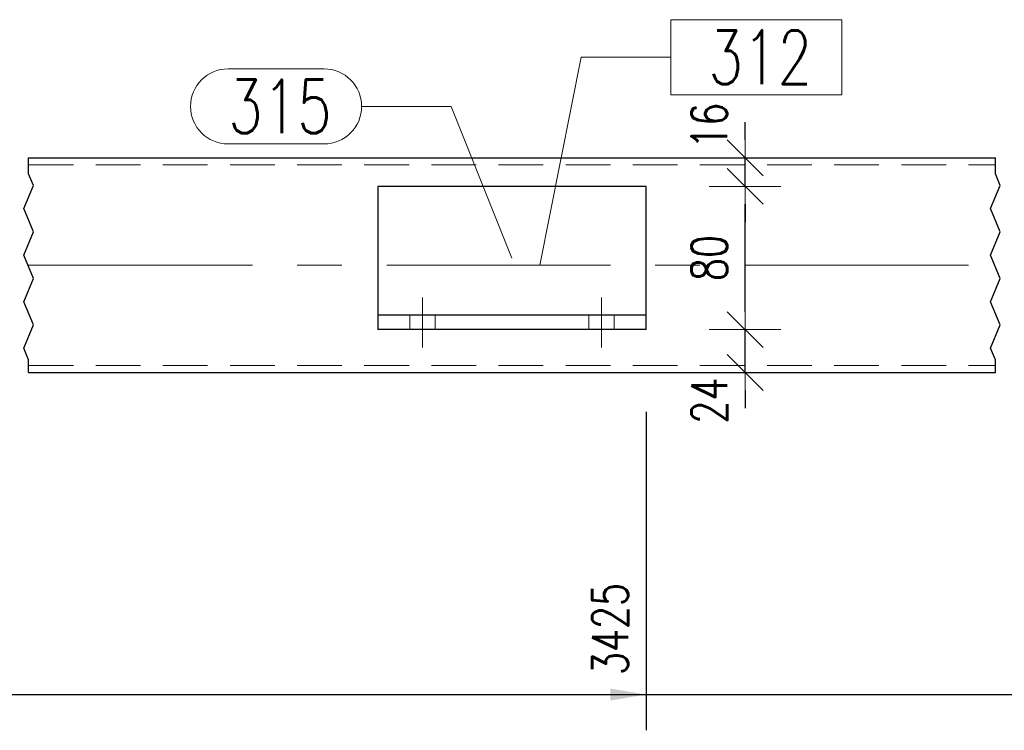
# Model space of a CAD drawing. Header units: millimetres. Extents: x -122 to 731, y 8645 to 9314.
# Tile 9 of 40: x 93 to 148, y 8906 to 8946. Entities that reach past the tile are written whole.
import ezdxf

# ---------------------------------------------------------------- set-up
doc = ezdxf.new("R2010")
doc.units = ezdxf.units.MM
doc.header["$LTSCALE"] = 10
doc.linetypes.add('HIDDEN', pattern=[0.375, 0.25, -0.125])
doc.linetypes.add('MITTE', pattern=[2, 1.25, -0.25, 0.25, -0.25])
doc.layers.get('Defpoints').update_dxf_attribs({"color": 1})
for name, color, linetype, lineweight in [('PS_DIM', 4, 'Continuous', 13), ('PS_Hidden', 2, 'HIDDEN', 9), ('PS_Mid', 5, 'MITTE', 15), ('PS_Pos', 1, 'Continuous', 15), ('PS_Shape', 161, 'Continuous', 30), ('PS_SOLID', 7, 'Continuous', 30)]:
    doc.layers.add(name, color=color, linetype=linetype, lineweight=lineweight)
doc.styles.add('simplex', font='simplex.shx', dxfattribs={"width": 0.75})
doc.dimstyles.new('1_10_GŁ_DS1-LS10', dxfattribs={"dimtxt": 2, "dimasz": 2, "dimexe": 2, "dimexo": 5, "dimgap": 1, "dimtad": 1, "dimjust": 4, "dimdec": 0, "dimlfac": 10, "dimtxsty": 'simplex', "dimblk1": 'NONE', "dimsah": 1, "dimcen": 2, "dimclrd": 256, "dimclre": 256, "dimclrt": 3, "dimadec": 1, "dimazin": 0, "dimtfac": 1, "dimtdec": 0, "dimtmove": 2, "dimatfit": 3, "dimfxl": 1, "dimarcsym": 0})
doc.dimstyles.new('1_10_PRZ', dxfattribs={"dimtxt": 2, "dimasz": 1, "dimexe": 2, "dimexo": 5, "dimgap": 1, "dimtad": 1, "dimdec": 0, "dimlfac": 10, "dimtxsty": 'simplex', "dimblk": 'dimznak', "dimcen": 2, "dimse1": 1, "dimse2": 1, "dimclrt": 3, "dimadec": 1, "dimazin": 0, "dimtfac": 1, "dimtdec": 0, "dimtix": 1, "dimtmove": 2, "dimatfit": 3, "dimldrblk": 'dim-grot', "dimfxl": 1, "dimarcsym": 0})

# ---------------------------------------------------------------- blocks, each defined once
blk = doc.blocks.new('*D220')
at = {"layer": 'Defpoints', "color": 0, "transparency": 16777216}
for p in [(128.154, 8928.584), (25.154, 8925.784), (128.154, 8907.784)]:
    blk.add_point(p, dxfattribs=at)
at = {"layer": 'PS_DIM', "lineweight": -2, "transparency": 16777216}
for p, q in [((128.154, 8923.584), (128.154, 8905.784)), ((25.154, 8920.784), (25.154, 8905.784)), ((25.154, 8907.784), (126.154, 8907.784))]:
    blk.add_line(p, q, dxfattribs=at)
at = {"layer": 'PS_DIM', "transparency": 16777216}
blk.add_solid([(126.154, 8908.117), (126.154, 8907.45), (128.154, 8907.784)], dxfattribs=at)
at = {"layer": 'PS_DIM', "color": 3, "transparency": 16777216, "insert": (126.134, 8911.447), "char_height": 2, "attachment_point": 5, "rotation": 90, "style": 'simplex'}
blk.add_mtext('3425', dxfattribs=at)
blk = doc.blocks.new('_None')
blk = doc.blocks.new('*D221')
at = {"layer": 'Defpoints', "color": 0, "transparency": 16777216}
for p in [(25.154, 8925.784), (178.564, 8925.634), (178.564, 8907.784)]:
    blk.add_point(p, dxfattribs=at)
at = {"layer": 'PS_DIM', "lineweight": -2, "transparency": 16777216}
for p, q in [((25.154, 8920.784), (25.154, 8905.784)), ((178.564, 8920.634), (178.564, 8905.784)), ((25.154, 8907.784), (176.564, 8907.784))]:
    blk.add_line(p, q, dxfattribs=at)
at = {"layer": 'PS_DIM', "transparency": 16777216}
blk.add_solid([(176.564, 8908.117), (176.564, 8907.45), (178.564, 8907.784)], dxfattribs=at)
at = {"layer": 'PS_DIM', "color": 3, "transparency": 16777216, "insert": (176.544, 8911.447), "char_height": 2, "attachment_point": 5, "rotation": 90, "style": 'simplex'}
blk.add_mtext('6385', dxfattribs=at)
blk = doc.blocks.new('*D222')
at = {"layer": 'Defpoints', "color": 0, "transparency": 16777216}
for p in [(25.154, 8925.784), (219.264, 8925.784), (219.264, 8907.784)]:
    blk.add_point(p, dxfattribs=at)
at = {"layer": 'PS_DIM', "lineweight": -2, "transparency": 16777216}
for p, q in [((25.154, 8920.784), (25.154, 8905.784)), ((219.264, 8920.784), (219.264, 8905.784)), ((25.154, 8907.784), (217.264, 8907.784))]:
    blk.add_line(p, q, dxfattribs=at)
at = {"layer": 'PS_DIM', "transparency": 16777216}
blk.add_solid([(217.264, 8908.117), (217.264, 8907.45), (219.264, 8907.784)], dxfattribs=at)
at = {"layer": 'PS_DIM', "color": 3, "transparency": 16777216, "insert": (217.244, 8911.447), "char_height": 2, "attachment_point": 5, "rotation": 90, "style": 'simplex'}
blk.add_mtext('7790', dxfattribs=at)
blk = doc.blocks.new('*D223')
at = {"layer": 'Defpoints', "color": 0, "transparency": 16777216}
for p in [(25.154, 8925.784), (220.464, 8920.784), (220.464, 8907.784)]:
    blk.add_point(p, dxfattribs=at)
at = {"layer": 'PS_DIM', "lineweight": -2, "transparency": 16777216}
for p, q in [((25.154, 8920.784), (25.154, 8905.784)), ((220.464, 8915.784), (220.464, 8905.784)), ((25.154, 8907.784), (218.464, 8907.784))]:
    blk.add_line(p, q, dxfattribs=at)
at = {"layer": 'PS_DIM', "transparency": 16777216}
blk.add_solid([(218.464, 8908.117), (218.464, 8907.45), (220.464, 8907.784)], dxfattribs=at)
at = {"layer": 'PS_DIM', "color": 3, "transparency": 16777216, "insert": (222.484, 8911.447), "char_height": 2, "attachment_point": 5, "rotation": 90, "style": 'simplex'}
blk.add_mtext('7802', dxfattribs=at)
blk = doc.blocks.new('dimznak')
at = {"color": 0}
for points in [[(0, 2), (0, -2)], [(-2, 0), (2, 0)]]:
    blk.add_lwpolyline(points, dxfattribs=at)
at = {"color": 2}
blk.add_lwpolyline([(1, 1), (-1, -1)], dxfattribs=at)
blk = doc.blocks.new('*D230')
at = {"layer": 'Defpoints', "color": 0, "transparency": 16777216}
for p in [(128.154, 8928.184), (133.675, 8928.184), (132.094, 8925.784)]:
    blk.add_point(p, dxfattribs=at)
at = {"layer": 'PS_DIM', "color": 0, "lineweight": -2, "transparency": 16777216}
for p, q in [((133.675, 8929.184), (133.675, 8930.184)), ((133.675, 8925.784), (133.675, 8928.184)), ((133.675, 8924.784), (133.675, 8923.784))]:
    blk.add_line(p, q, dxfattribs=at)
for p, rotation in [((133.675, 8928.184), 270), ((133.675, 8925.784), 90)]:
    blk.add_blockref('dimznak', p, dxfattribs=dict(at, rotation=rotation))
at = {"layer": 'PS_DIM', "color": 3, "transparency": 16777216, "insert": (131.675, 8924.213), "char_height": 2, "attachment_point": 5, "rotation": 90, "style": 'simplex'}
blk.add_mtext('24', dxfattribs=at)
blk = doc.blocks.new('dim-grot')
blk.add_hatch(color=256).paths.add_polyline_path([(0, 0), (-2, 0.5), (-2, -0.5)])
blk.add_lwpolyline([(0, 0), (-2, 0.5), (-2, -0.5), (0, 0)])
blk = doc.blocks.new('*D231')
at = {"layer": 'Defpoints', "color": 0, "transparency": 16777216}
for p in [(128.154, 8936.184), (133.675, 8936.184), (128.154, 8928.184)]:
    blk.add_point(p, dxfattribs=at)
at = {"layer": 'PS_DIM', "color": 0, "lineweight": -2, "transparency": 16777216}
blk.add_line((133.675, 8929.184), (133.675, 8935.184), dxfattribs=at)
for p, rotation in [((133.675, 8936.184), 90), ((133.675, 8928.184), 270)]:
    blk.add_blockref('dimznak', p, dxfattribs=dict(at, rotation=rotation))
at = {"layer": 'PS_DIM', "color": 3, "transparency": 16777216, "insert": (131.675, 8932.184), "char_height": 2, "attachment_point": 5, "rotation": 90, "style": 'simplex'}
blk.add_mtext('80', dxfattribs=at)
blk = doc.blocks.new('*D232')
at = {"layer": 'Defpoints', "color": 0, "transparency": 16777216}
for p in [(129.648, 8937.784), (133.675, 8937.784), (128.154, 8936.184)]:
    blk.add_point(p, dxfattribs=at)
at = {"layer": 'PS_DIM', "color": 0, "lineweight": -2, "transparency": 16777216}
for p, q in [((133.675, 8938.784), (133.675, 8939.784)), ((133.675, 8936.184), (133.675, 8937.784)), ((133.675, 8935.184), (133.675, 8934.184))]:
    blk.add_line(p, q, dxfattribs=at)
for p, rotation in [((133.675, 8937.784), 270), ((133.675, 8936.184), 90)]:
    blk.add_blockref('dimznak', p, dxfattribs=dict(at, rotation=rotation))
at = {"layer": 'PS_DIM', "color": 3, "transparency": 16777216, "insert": (131.675, 8939.569), "char_height": 2, "attachment_point": 5, "rotation": 90, "style": 'simplex'}
blk.add_mtext('16', dxfattribs=at)
blk = doc.blocks.new('*X422')
at = {"color": 1}
for p, q in [((93.654, 8936.892), (93.654, 8937.784)), ((147.654, 8936.892), (147.654, 8937.784)), ((93.929, 8936.242), (93.654, 8936.892)), ((147.929, 8936.242), (147.654, 8936.892)), ((93.379, 8934.942), (93.929, 8936.242)), ((147.379, 8934.942), (147.929, 8936.242)), ((93.929, 8933.641), (93.379, 8934.942)), ((147.929, 8933.641), (147.379, 8934.942)), ((93.379, 8932.341), (93.929, 8933.641)), ((147.379, 8932.341), (147.929, 8933.641)), ((93.929, 8931.041), (93.379, 8932.341)), ((147.929, 8931.041), (147.379, 8932.341)), ((93.379, 8929.74), (93.929, 8931.041)), ((147.379, 8929.74), (147.929, 8931.041)), ((93.929, 8928.44), (93.379, 8929.74)), ((147.929, 8928.44), (147.379, 8929.74)), ((93.379, 8927.14), (93.929, 8928.44)), ((147.379, 8927.14), (147.929, 8928.44)), ((93.654, 8926.49), (93.379, 8927.14)), ((147.654, 8926.49), (147.379, 8927.14)), ((93.654, 8925.784), (93.654, 8926.49)), ((147.654, 8925.784), (147.654, 8926.49))]:
    blk.add_line(p, q, dxfattribs=at)
at = {"layer": 'PS_Hidden', "color": 2, "linetype": 'HIDDEN'}
for p, q in [((93.654, 8937.384), (147.654, 8937.384)), ((114.954, 8928.984), (114.954, 8928.184)), ((116.354, 8928.984), (116.354, 8928.184)), ((124.954, 8928.984), (124.954, 8928.184)), ((126.354, 8928.984), (126.354, 8928.184)), ((93.654, 8926.184), (147.654, 8926.184))]:
    blk.add_line(p, q, dxfattribs=at)
at = {"layer": 'PS_Mid', "color": 5, "linetype": 'MITTE'}
for p, q in [((93.654, 8931.784), (147.654, 8931.784)), ((115.654, 8927.184), (115.654, 8929.984)), ((115.654, 8927.184), (115.654, 8929.984)), ((125.654, 8927.184), (125.654, 8929.984)), ((125.654, 8927.184), (125.654, 8929.984))]:
    blk.add_line(p, q, dxfattribs=at)
at = {"layer": 'PS_SOLID', "color": 7, "linetype": 'Continuous'}
for p, q in [((93.654, 8937.784), (147.654, 8937.784)), ((113.154, 8936.184), (113.154, 8928.984)), ((128.154, 8936.184), (113.154, 8936.184)), ((128.154, 8928.984), (128.154, 8936.184)), ((113.154, 8928.984), (113.154, 8928.184)), ((128.154, 8928.984), (113.154, 8928.984)), ((128.154, 8928.184), (128.154, 8928.984)), ((128.154, 8928.184), (113.154, 8928.184)), ((93.654, 8925.784), (147.654, 8925.784))]:
    blk.add_line(p, q, dxfattribs=at)
blk = doc.blocks.new('*X423')
at = {"color": 1}
for p, q in [((104.799, 8942.759), (110.156, 8942.759)), ((112.256, 8940.659), (117.256, 8940.659)), ((120.654, 8932.184), (117.256, 8940.659)), ((104.799, 8938.559), (110.156, 8938.559))]:
    blk.add_line(p, q, dxfattribs=at)
for centre, start, end in [((104.799, 8940.659), 90, 270), ((110.156, 8940.659), 270, 90)]:
    blk.add_arc(centre, 2.1, start, end, dxfattribs=at)
at = {"color": 2, "style": 'simplex', "width": 0.75}
blk.add_text('315', height=3, dxfattribs=at).set_placement((104.799, 8939.159))
blk = doc.blocks.new('*X424')
at = {"color": 1}
for p, q in [((139.084, 8945.505), (129.527, 8945.505)), ((129.527, 8945.505), (129.527, 8941.305)), ((139.084, 8941.305), (139.084, 8945.505)), ((122.209, 8931.784), (124.527, 8943.405)), ((124.527, 8943.405), (129.527, 8943.405)), ((129.527, 8941.305), (139.084, 8941.305))]:
    blk.add_line(p, q, dxfattribs=at)
at = {"color": 2, "style": 'simplex', "width": 0.75}
blk.add_text('312', height=3, dxfattribs=at).set_placement((131.627, 8941.905))
blk = doc.blocks.new('*X425')
at = {"color": 1}
for p, q in [((104.799, 8942.759), (110.156, 8942.759)), ((112.256, 8940.659), (117.256, 8940.659)), ((120.654, 8932.184), (117.256, 8940.659)), ((104.799, 8938.559), (110.156, 8938.559))]:
    blk.add_line(p, q, dxfattribs=at)
for centre, start, end in [((104.799, 8940.659), 90, 270), ((110.156, 8940.659), 270, 90)]:
    blk.add_arc(centre, 2.1, start, end, dxfattribs=at)
at = {"color": 2, "style": 'simplex', "width": 0.75}
blk.add_text('315', height=3, dxfattribs=at).set_placement((104.799, 8939.159))

msp = doc.modelspace()

# ---------------------------------------------------------------- block references
at = {"layer": 'PS_Pos'}
for name in ['*X424', '*X423', '*X425']:
    msp.add_blockref(name, (0, 0), dxfattribs=at)
at = {"layer": 'PS_Shape', "color": 232}
msp.add_blockref('*X422', (0, 0), dxfattribs=at)

# ---------------------------------------------------------------- dimensions: what is measured, and where the dimension line sits
at = {"layer": 'PS_DIM'}
for base, p1, p2, picture, middle in [((133.675, 8937.784), (128.154, 8936.184), (129.648, 8937.784), '*D232', (131.675, 8939.569)), ((133.675, 8928.184), (132.094, 8925.784), (128.154, 8928.184), '*D230', (131.675, 8924.213))]:
    dim = msp.add_linear_dim(base=base, p1=p1, p2=p2, angle=90, dimstyle='1_10_PRZ', dxfattribs=at)
    dim.commit()
    dim.dimension.update_dxf_attribs({"geometry": picture, "text_midpoint": middle, "dimtype": 128})
dim = msp.add_linear_dim(base=(133.675, 8936.184), p1=(128.154, 8928.184), p2=(128.154, 8936.184), angle=90, dimstyle='1_10_PRZ', dxfattribs=at)
dim.commit()
dim.dimension.update_dxf_attribs({"geometry": '*D231', "text_midpoint": (131.675, 8932.184)})
for base, p2, text, picture, middle in [((128.154, 8907.784), (128.154, 8928.584), '3425', '*D220', (126.134, 8911.447)), ((178.564, 8907.784), (178.564, 8925.634), '6385', '*D221', (176.544, 8911.447)), ((219.264, 8907.784), (219.264, 8925.784), '7790', '*D222', (217.244, 8911.447)), ((220.464, 8907.784), (220.464, 8920.784), '7802', '*D223', (222.484, 8911.447))]:
    dim = msp.add_linear_dim(base=base, p1=(25.154, 8925.784), p2=p2, text=text, dimstyle='1_10_GŁ_DS1-LS10', dxfattribs=at)
    dim.commit()
    dim.dimension.update_dxf_attribs({"geometry": picture, "text_midpoint": middle, "dimtype": 128, "text_rotation": 90})

doc.saveas('drawing.dxf')
